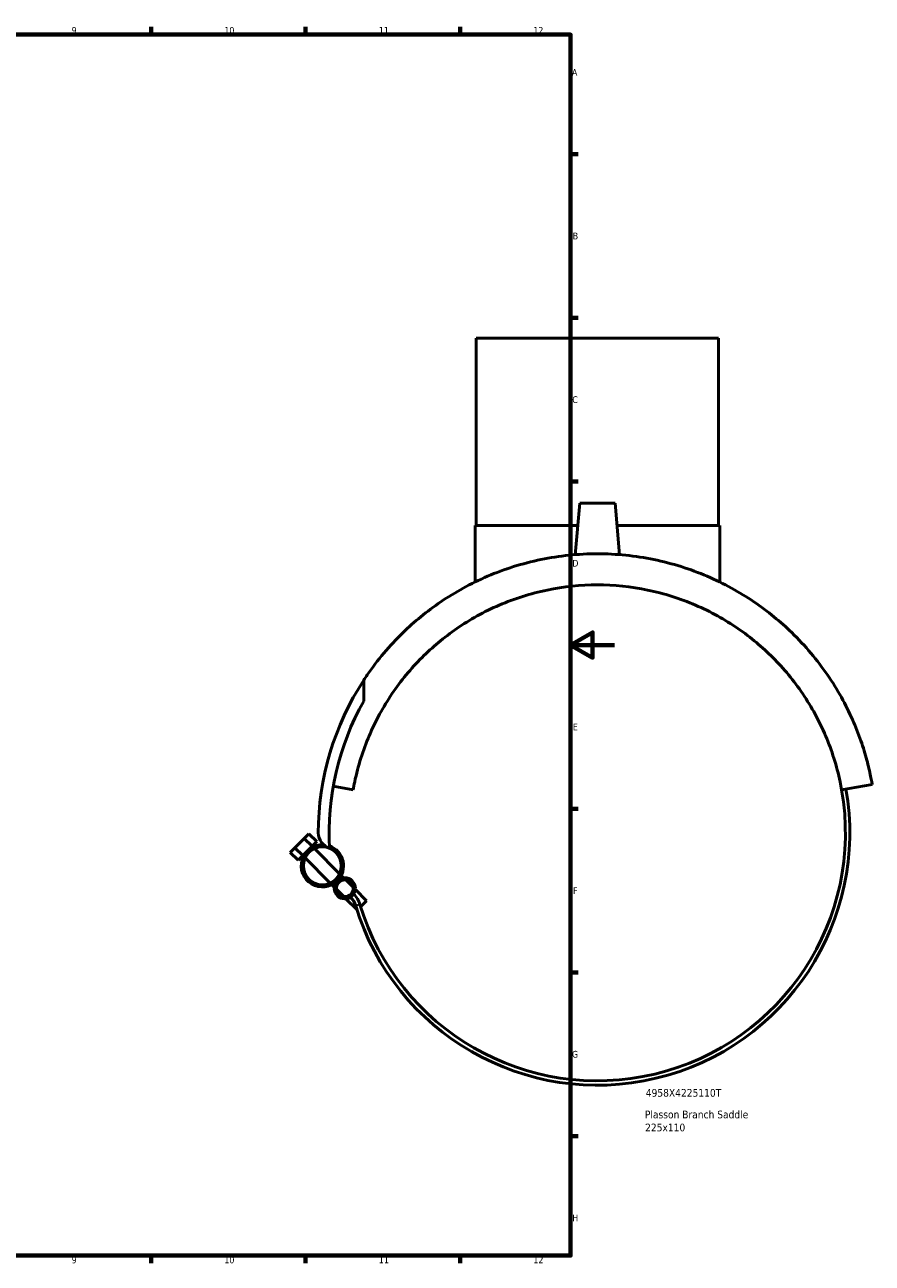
# Model space of a CAD drawing. Header units: millimetres. Extents: x -202 to 1349, y -321 to 892.
# Tile 5 of 6: x 573 to 958, y 17 to 578. Entities that reach past the tile are written whole.
import ezdxf

# ---------------------------------------------------------------- set-up
doc = ezdxf.new("R2010")
doc.units = ezdxf.units.MM
for name, color, linetype, lineweight in [('Border (ANSI)', 7, 'Continuous', 70), ('Title (ISO)', 7, 'Continuous', 50), ('Visible (ANSI)', 7, 'Continuous', 50), ('Visible Narrow (ANSI)', 7, 'Continuous', 35)]:
    doc.layers.add(name, color=color, linetype=linetype, lineweight=lineweight)
doc.styles.add('Note Text (ANSI)', font='tahoma.ttf')
doc.styles.add('Note Text (ISO)', font='tahoma.ttf')

# ---------------------------------------------------------------- blocks, each defined once
blk = doc.blocks.new('Borders Default Border')
at = {"layer": 'Border (ANSI)'}
for p, q in [((630.75, 574), (630.75, 577.45)), ((700.83, 574), (700.83, 577.45)), ((770.92, 574), (770.92, 577.45)), ((821, 519.75), (824.45, 519.75)), ((821, 445.5), (824.45, 445.5)), ((821, 371.25), (824.45, 371.25)), ((821, 222.75), (824.45, 222.75)), ((821, 148.5), (824.45, 148.5)), ((821, 74.25), (824.45, 74.25)), ((630.75, 20), (630.75, 16.55)), ((700.83, 20), (700.83, 16.55)), ((770.92, 20), (770.92, 16.55))]:
    blk.add_line(p, q, dxfattribs=at)
at = {"layer": 'Border (ANSI)', "flags": 128}
for points in [[(20, 20), (20, 574), (821, 574), (821, 20), (20, 20)], [(841, 297), (821, 297), (831, 302.77), (831, 291.23), (821, 297)]]:
    blk.add_lwpolyline(points, dxfattribs=at)
at = {"layer": 'Border (ANSI)', "attachment_point": 7, "style": 'Note Text (ANSI)'}
for s, insert, char_height in [('9', (594.7, 574.34), 3.05), ('10', (663.96, 574.34), 3.048), ('11', (734.04, 574.4), 3.048), ('12', (804.13, 574.4), 3.048), ('A', (821.63, 555.35), 3.05), ('B', (821.99, 481.1), 3.05), ('C', (821.8, 406.8), 3.05), ('D', (821.81, 332.6), 3.05), ('E', (822.05, 258.35), 3.05), ('F', (822.14, 184.1), 3.05), ('G', (821.66, 109.79), 3.05), ('H', (821.81, 35.6), 3.05), ('9', (594.7, 16.49), 3.05), ('10', (663.96, 16.49), 3.048), ('11', (734.04, 16.55), 3.048), ('12', (804.13, 16.55), 3.048)]:
    blk.add_mtext(s, dxfattribs=dict(at, insert=insert, char_height=char_height))
blk = doc.blocks.new('Title Blocks ISO')
at = {"layer": 'Title (ISO)', "style": 'Note Text (ISO)'}
for tag, p in [('PART_NUMBER_001', (34.13, 72.11)), ('DESCRIPTION_001', (33.74, 62.29)), ('DESCRIPTION_002', (33.83, 56.39))]:
    blk.add_attdef(tag, p, '', height=3.5, dxfattribs=at)

msp = doc.modelspace()

# ---------------------------------------------------------------- linework, layer by layer
at = {"layer": 'Visible (ANSI)'}
for p, q in [((778.182, 436.333), (888.182, 436.333)), ((778.182, 436.333), (778.182, 351.333)), ((888.182, 436.333), (888.182, 351.333)), ((825.182, 361.433), (823.134, 338.034)), ((825.182, 361.433), (841.182, 361.433)), ((841.182, 361.433), (843.229, 338.034)), ((777.682, 351.333), (824.298, 351.333)), ((777.682, 351.333), (777.682, 325.619)), ((842.065, 351.333), (888.682, 351.333)), ((888.682, 351.333), (888.682, 325.619)), ((727.206, 281.091), (727.206, 271.595)), ((722.391, 231.368), (713.365, 232.96)), ((957.858, 233.817), (943.973, 231.368)), ((695.985, 205.056), (700.227, 209.299)), ((700.227, 209.299), (702.349, 211.42)), ((700.227, 209.299), (703.763, 205.763)), ((705.884, 207.885), (702.349, 211.42)), ((693.863, 202.935), (695.985, 205.056)), ((697.399, 199.399), (693.863, 202.935)), ((695.985, 205.056), (699.52, 201.521)), ((701.641, 203.642), (699.52, 201.521)), ((703.763, 205.763), (701.641, 203.642)), ((705.884, 207.885), (703.763, 205.763)), ((704.103, 205.423), (703.763, 205.763)), ((716.25, 193.276), (704.852, 204.674)), ((699.52, 201.521), (697.399, 199.399)), ((699.86, 201.181), (699.52, 201.521)), ((712.008, 189.033), (700.609, 200.432)), ((718.084, 191.442), (716.999, 192.527)), ((713.841, 187.2), (712.757, 188.284)), ((718.14, 182.901), (714.841, 186.199)), ((722.383, 187.144), (719.084, 190.442)), ((728.512, 181.015), (723.383, 186.143)), ((724.14, 176.9), (719.14, 181.901)), ((728.512, 181.015), (725.796, 178.299))]:
    msp.add_line(p, q, dxfattribs=at)
for centre, radius in [((708.43, 196.854), 8.6), ((718.612, 186.672), 4.8), ((718.612, 186.672), 3.8)]:
    msp.add_circle(centre, radius, dxfattribs=at)
for centre, radius, start, end in [((833.182, 211.833), 126.6, 146.83417, 180), ((833.182, 211.833), 121.665, 150.5803, 183.3066), ((833.182, 211.833), 114.5, 196.81024, 10), ((833.182, 211.833), 112.5, 196.81024, 10), ((713.943, 211.833), 7.361, 180, 252.41595), ((708.43, 196.854), 9.6, 87.00358, 315), ((708.43, 196.854), 9.6, 315, 70.32601), ((714.582, 176.003), 9.394, 16.81024, 45), ((714.582, 176.003), 11.394, 16.81024, 45)]:
    msp.add_arc(centre, radius, start, end, dxfattribs=at)
for points, knots in [([(833.182, 338.433), (824.615, 338.433), (815.967, 337.55), (799.173, 334.081), (791.026, 331.496), (775.775, 324.974), (768.653, 321.03), (755.774, 312.312), (750.017, 307.539), (738.837, 296.691), (733.39, 290.162), (728.249, 282.668), (727.722, 281.881), (727.206, 281.091)], [-23.0095652, -23.0095652, -23.0095652, -23.0095652, -20.4395025, -20.4395025, -17.8694398, -17.8694398, -15.2993771, -15.2993771, -12.7293144, -12.7293144, -9.5469858, -9.5469858, -9.1744293, -9.1744293, -9.1744293, -9.1744293]), ([(957.858, 233.817), (957.858, 233.817), (957.777, 234.282), (957.524, 235.646), (957.35, 236.548), (956.926, 238.591), (956.676, 239.732), (956.099, 242.173), (955.772, 243.473), (954.666, 247.569), (953.769, 250.524), (951.61, 256.699), (950.349, 259.921), (945.936, 269.854), (942.177, 276.746), (932.973, 290.162), (927.526, 296.691), (916.346, 307.539), (910.589, 312.312), (897.71, 321.03), (890.588, 324.974), (875.338, 331.496), (867.19, 334.081), (850.396, 337.55), (841.749, 338.433), (833.182, 338.433)], [-46.0191303, -46.0191303, -46.0191303, -46.0191303, -45.2235482, -45.2235482, -44.427966, -44.427966, -43.6323839, -43.6323839, -42.8368017, -42.8368017, -41.2456374, -41.2456374, -39.6544731, -39.6544731, -36.4721445, -36.4721445, -33.2898159, -33.2898159, -30.7197532, -30.7197532, -28.1496905, -28.1496905, -25.5796278, -25.5796278, -23.0095652, -23.0095652, -23.0095652, -23.0095652]), ([(722.391, 231.368), (722.603, 232.574), (722.834, 233.769), (723.849, 238.601), (724.785, 242.159), (726.979, 249.124), (728.239, 252.532), (732.496, 262.54), (735.969, 268.909), (744.036, 280.834), (748.634, 286.385), (758.262, 296.012), (763.56, 300.49), (775.324, 308.578), (781.791, 312.19), (795.561, 318.121), (802.881, 320.446), (817.896, 323.553), (825.593, 324.333), (833.182, 324.333)], [39.9308315, 39.9308315, 39.9308315, 39.9308315, 40.3305806, 40.3305806, 41.5593256, 41.5593256, 42.7880706, 42.7880706, 45.2455607, 45.2455607, 47.7030507, 47.7030507, 49.979697, 49.979697, 52.2563432, 52.2563432, 54.5329895, 54.5329895, 56.8096357, 56.8096357, 56.8096357, 56.8096357]), ([(833.182, 324.333), (840.77, 324.333), (848.467, 323.553), (863.482, 320.446), (870.802, 318.121), (884.572, 312.19), (891.039, 308.578), (902.804, 300.49), (908.101, 296.012), (917.729, 286.385), (922.327, 280.834), (930.395, 268.909), (933.867, 262.54), (938.124, 252.532), (939.384, 249.124), (941.579, 242.159), (942.514, 238.601), (943.529, 233.769), (943.76, 232.574), (943.973, 231.368)], [56.8096357, 56.8096357, 56.8096357, 56.8096357, 59.086282, 59.086282, 61.3629283, 61.3629283, 63.6395745, 63.6395745, 65.9162208, 65.9162208, 68.3737108, 68.3737108, 70.8312009, 70.8312009, 72.0599459, 72.0599459, 73.2886909, 73.2886909, 73.68844, 73.68844, 73.68844, 73.68844])]:
    msp.add_open_spline(points, degree=3, knots=knots, dxfattribs=at)
at = {"layer": 'Visible Narrow (ANSI)'}
msp.add_line((725.477, 179.294), (723.586, 178.723), dxfattribs=at)

# ---------------------------------------------------------------- block references
msp.add_blockref('Borders Default Border', (0, 0))
msp.add_blockref('Title Blocks ISO', (821, 20)).add_auto_attribs({'PART_NUMBER_001': '4958X4225110T', 'DESCRIPTION_001': 'Plasson Branch Saddle', 'DESCRIPTION_002': '225x110'})

doc.saveas('drawing.dxf')
